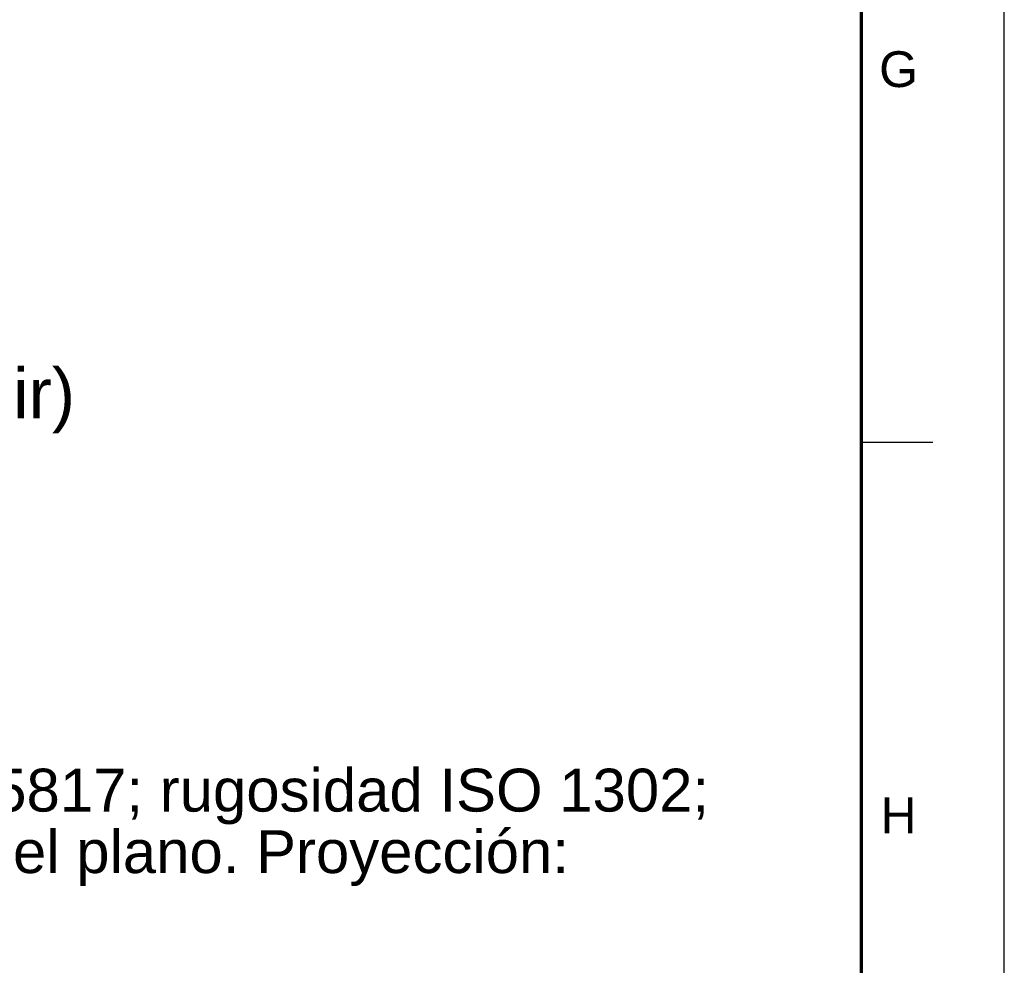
# Model space of a CAD drawing. Header units: millimetres. Extents: x 0 to 841, y 0 to 594.
# Tile 215 of 226: x 772 to 841, y 182 to 248. Entities that reach past the tile are written whole.
import ezdxf
from ezdxf.enums import TextEntityAlignment as Align

# ---------------------------------------------------------------- set-up
doc = ezdxf.new("R2010")
doc.units = ezdxf.units.MM
for name, color, linetype, lineweight in [('FINA', 7, 'CONTINUOUS', 25), ('MARCO', 7, 'CONTINUOUS', 70), ('TXT', 7, 'CONTINUOUS', 25)]:
    doc.layers.add(name, color=color, linetype=linetype, lineweight=lineweight)
doc.styles.add('STD', font='LiberationSans-Regular.ttf')

msp = doc.modelspace()

# ---------------------------------------------------------------- linework, layer by layer
at = {"layer": 'FINA'}
msp.add_line((831, 218.727), (836, 218.727), dxfattribs=at)
msp.add_lwpolyline([(0, 0), (841, 0), (841, 594), (0, 594)], close=True, dxfattribs=at)
at = {"layer": 'MARCO'}
msp.add_lwpolyline([(20, 10), (831, 10), (831, 584), (20, 584)], close=True, dxfattribs=at)

# ---------------------------------------------------------------- texts
at = {"layer": 'TXT', "style": 'STD'}
for s, p in [('G', (833.6, 244.818)), ('H', (833.6, 192.636))]:
    msp.add_text(s, height=2.5, dxfattribs=at).set_placement(p, align=Align.MIDDLE_CENTER)
msp.add_text('SIN ESCALA (referencial, no medir)', height=3.5, dxfattribs=at).set_placement((737, 223.896), align=Align.TOP_CENTER)
for s, p in [('Tolerancias generales ISO 2768-mK; soldadura ISO 2553 / ISO 5817; rugosidad ISO 1302;', (651, 192)), ('GD&T ISO 1101. Cotas en mm salvo indicación. No medir sobre el plano. Proyección:', (651, 187.7))]:
    msp.add_text(s, height=3, dxfattribs=at).set_placement(p, align=Align.BOTTOM_LEFT)

doc.saveas('drawing.dxf')
